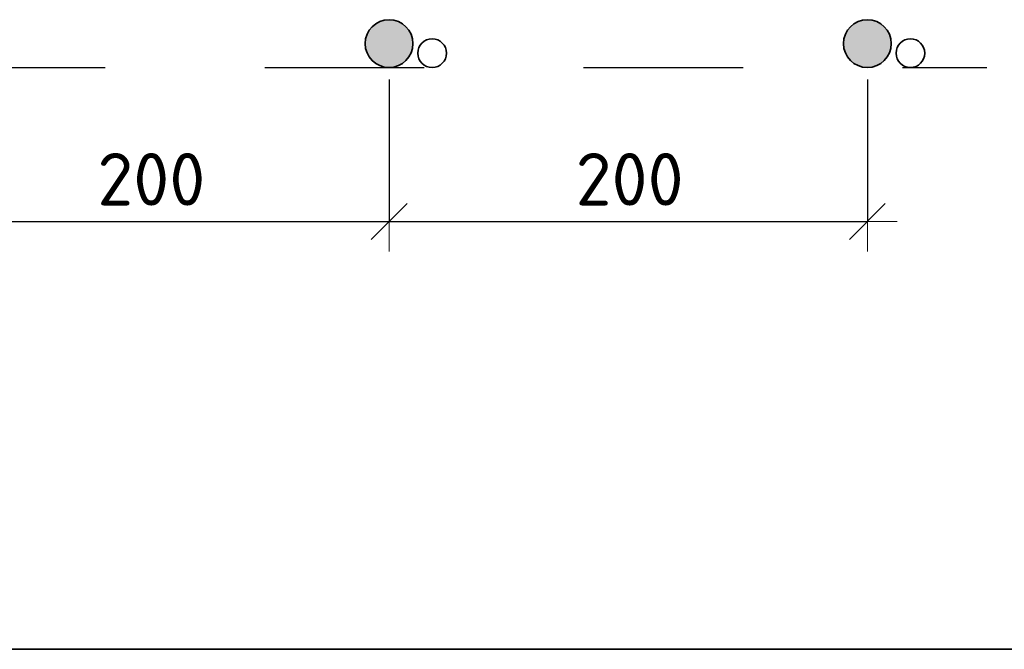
# Model space of a CAD drawing. Header units: metres. Extents: x -38 to 97, y -15 to 21.
# Tile 189 of 233: x 76.51 to 77.128, y 7.672 to 8.067. Entities that reach past the tile are written whole.
import ezdxf

# ---------------------------------------------------------------- set-up
doc = ezdxf.new("R2010")
doc.units = ezdxf.units.M
doc.header["$PDMODE"] = 65
doc.linetypes.add('______2', pattern=[0.0405, 0.03, -0.0105])
for name, color, linetype in [('XR$3$_3898', 7, 'Continuous'), ('XR$4$_3898', 7, 'Continuous'), ('XR$6$_3898', 7, 'Continuous')]:
    doc.layers.add(name, color=color, linetype=linetype)
for name, color, linetype, lineweight in [('XR$3$Размерная линия_ общее', 7, 'Continuous', 13), ('XR$4$Размерная линия_ общее', 7, 'Continuous', 13), ('XR$6$Размерная линия_ общее', 7, 'Continuous', 13)]:
    doc.layers.add(name, color=color, linetype=linetype, lineweight=lineweight)
doc.styles.add('ISOCPEUR', font='txt')
doc.dimstyles.new('DIMSTYLE_8', dxfattribs={"dimtxt": 0.033, "dimasz": 0.0375, "dimexe": 0, "dimexo": 0, "dimgap": 0.0165, "dimtad": 2, "dimdec": 0, "dimlfac": 1000, "dimrnd": 1, "dimzin": 12, "dimdsep": 46, "dimtxsty": 'ISOCPEUR', "dimblk1": 'ALL_ML_STRICH', "dimblk2": 'ALL_ML_STRICH', "dimsah": 1, "dimcen": 0, "dimclrd": 7, "dimclre": 256, "dimclrt": 7, "dimadec": 0, "dimazin": 0, "dimtfac": 1, "dimtdec": 0, "dimtix": 1, "dimtmove": 2, "dimatfit": 3, "dimfxl": 0, "dimtzin": 0, "dimlwd": 0, "dimlwe": -3, "dimarcsym": 0})

# ---------------------------------------------------------------- blocks, each defined once
blk = doc.blocks.new('ALL_ML_STRICH')
at = {"color": 0, "linetype": 'ByBlock', "lineweight": -2}
for p, q in [((0, -0.5), (0, 0.5)), ((-0.3, -0.3), (0.3, 0.3)), ((-1, 0), (0.5, 0))]:
    blk.add_line(p, q, dxfattribs=at)
blk = doc.blocks.new('*D66')
at = {"layer": 'DEFPOINTS', "color": 7, "linetype": 'Continuous', "lineweight": 13, "transparency": 33554687}
for p in [(76.44196, 8.05168), (76.74196, 8.05168), (76.44196, 7.94007)]:
    blk.add_point(p, dxfattribs=at)
at = {"layer": 'XR$3$Размерная линия_ общее', "color": 253, "linetype": 'Continuous', "lineweight": -2, "true_color": 0xa0a0a0, "transparency": 33554687}
for p, q in [((76.44196, 8.02918), (76.44196, 7.94007)), ((76.74196, 8.02918), (76.74196, 7.94007))]:
    blk.add_line(p, q, dxfattribs=at)
at = {"layer": 'XR$3$Размерная линия_ общее', "color": 7, "linetype": 'Continuous', "lineweight": -2, "transparency": 33554687}
blk.add_line((76.44196, 7.94007), (76.74196, 7.94007), dxfattribs=at)
at = {"layer": 'XR$3$Размерная линия_ общее', "color": 7, "linetype": 'Continuous', "lineweight": 13, "transparency": 33554687, "xscale": 0.0375, "yscale": 0.0375, "zscale": 0.0375, "rotation": 180}
blk.add_blockref('ALL_ML_STRICH', (76.44196, 7.94007), dxfattribs=at)
at = {"layer": 'XR$3$Размерная линия_ общее', "color": 7, "linetype": 'Continuous', "lineweight": 13, "transparency": 33554687, "xscale": 0.0375, "yscale": 0.0375, "zscale": 0.0375}
blk.add_blockref('ALL_ML_STRICH', (76.74196, 7.94007), dxfattribs=at)
at = {"layer": 'XR$3$Размерная линия_ общее', "color": 7, "linetype": 'Continuous', "lineweight": 13, "transparency": 33554687, "insert": (76.55896, 7.98307), "char_height": 0.033, "width": 0.00165, "attachment_point": 1, "line_spacing_factor": 0.60241, "style": 'ISOCPEUR'}
blk.add_mtext('200', dxfattribs=at)
blk = doc.blocks.new('*D67')
at = {"layer": 'DEFPOINTS', "color": 7, "linetype": 'Continuous', "lineweight": 13, "transparency": 33554687}
for p in [(76.74196, 8.05168), (77.04196, 8.05168), (76.74196, 7.94007)]:
    blk.add_point(p, dxfattribs=at)
at = {"layer": 'XR$3$Размерная линия_ общее', "color": 253, "linetype": 'Continuous', "lineweight": -2, "true_color": 0xa0a0a0, "transparency": 33554687}
for p, q in [((76.74196, 8.02918), (76.74196, 7.94007)), ((77.04196, 8.02918), (77.04196, 7.94007))]:
    blk.add_line(p, q, dxfattribs=at)
at = {"layer": 'XR$3$Размерная линия_ общее', "color": 7, "linetype": 'Continuous', "lineweight": -2, "transparency": 33554687}
blk.add_line((76.74196, 7.94007), (77.04196, 7.94007), dxfattribs=at)
at = {"layer": 'XR$3$Размерная линия_ общее', "color": 7, "linetype": 'Continuous', "lineweight": 13, "transparency": 33554687, "xscale": 0.0375, "yscale": 0.0375, "zscale": 0.0375, "rotation": 180}
blk.add_blockref('ALL_ML_STRICH', (76.74196, 7.94007), dxfattribs=at)
at = {"layer": 'XR$3$Размерная линия_ общее', "color": 7, "linetype": 'Continuous', "lineweight": 13, "transparency": 33554687, "xscale": 0.0375, "yscale": 0.0375, "zscale": 0.0375}
blk.add_blockref('ALL_ML_STRICH', (77.04196, 7.94007), dxfattribs=at)
at = {"layer": 'XR$3$Размерная линия_ общее', "color": 7, "linetype": 'Continuous', "lineweight": 13, "transparency": 33554687, "insert": (76.85896, 7.98307), "char_height": 0.033, "width": 0.00165, "attachment_point": 1, "line_spacing_factor": 0.60241, "style": 'ISOCPEUR'}
blk.add_mtext('200', dxfattribs=at)
blk = doc.blocks.new('*D302')
at = {"layer": 'DEFPOINTS', "color": 7, "linetype": 'Continuous', "lineweight": 13, "transparency": 33554687}
for p in [(76.44196, 8.05168), (76.74196, 8.05168), (76.44196, 7.94007)]:
    blk.add_point(p, dxfattribs=at)
at = {"layer": 'XR$4$Размерная линия_ общее', "color": 253, "linetype": 'Continuous', "lineweight": -2, "true_color": 0xa0a0a0, "transparency": 33554687}
for p, q in [((76.44196, 8.02918), (76.44196, 7.94007)), ((76.74196, 8.02918), (76.74196, 7.94007))]:
    blk.add_line(p, q, dxfattribs=at)
at = {"layer": 'XR$4$Размерная линия_ общее', "color": 7, "linetype": 'Continuous', "lineweight": -2, "transparency": 33554687}
blk.add_line((76.44196, 7.94007), (76.74196, 7.94007), dxfattribs=at)
at = {"layer": 'XR$4$Размерная линия_ общее', "color": 7, "linetype": 'Continuous', "lineweight": 13, "transparency": 33554687, "xscale": 0.0375, "yscale": 0.0375, "zscale": 0.0375, "rotation": 180}
blk.add_blockref('ALL_ML_STRICH', (76.44196, 7.94007), dxfattribs=at)
at = {"layer": 'XR$4$Размерная линия_ общее', "color": 7, "linetype": 'Continuous', "lineweight": 13, "transparency": 33554687, "xscale": 0.0375, "yscale": 0.0375, "zscale": 0.0375}
blk.add_blockref('ALL_ML_STRICH', (76.74196, 7.94007), dxfattribs=at)
at = {"layer": 'XR$4$Размерная линия_ общее', "color": 7, "linetype": 'Continuous', "lineweight": 13, "transparency": 33554687, "insert": (76.55896, 7.98307), "char_height": 0.033, "width": 0.00165, "attachment_point": 1, "line_spacing_factor": 0.60241, "style": 'ISOCPEUR'}
blk.add_mtext('200', dxfattribs=at)
blk = doc.blocks.new('*D303')
at = {"layer": 'DEFPOINTS', "color": 7, "linetype": 'Continuous', "lineweight": 13, "transparency": 33554687}
for p in [(76.74196, 8.05168), (77.04196, 8.05168), (76.74196, 7.94007)]:
    blk.add_point(p, dxfattribs=at)
at = {"layer": 'XR$4$Размерная линия_ общее', "color": 253, "linetype": 'Continuous', "lineweight": -2, "true_color": 0xa0a0a0, "transparency": 33554687}
for p, q in [((76.74196, 8.02918), (76.74196, 7.94007)), ((77.04196, 8.02918), (77.04196, 7.94007))]:
    blk.add_line(p, q, dxfattribs=at)
at = {"layer": 'XR$4$Размерная линия_ общее', "color": 7, "linetype": 'Continuous', "lineweight": -2, "transparency": 33554687}
blk.add_line((76.74196, 7.94007), (77.04196, 7.94007), dxfattribs=at)
at = {"layer": 'XR$4$Размерная линия_ общее', "color": 7, "linetype": 'Continuous', "lineweight": 13, "transparency": 33554687, "xscale": 0.0375, "yscale": 0.0375, "zscale": 0.0375, "rotation": 180}
blk.add_blockref('ALL_ML_STRICH', (76.74196, 7.94007), dxfattribs=at)
at = {"layer": 'XR$4$Размерная линия_ общее', "color": 7, "linetype": 'Continuous', "lineweight": 13, "transparency": 33554687, "xscale": 0.0375, "yscale": 0.0375, "zscale": 0.0375}
blk.add_blockref('ALL_ML_STRICH', (77.04196, 7.94007), dxfattribs=at)
at = {"layer": 'XR$4$Размерная линия_ общее', "color": 7, "linetype": 'Continuous', "lineweight": 13, "transparency": 33554687, "insert": (76.85896, 7.98307), "char_height": 0.033, "width": 0.00165, "attachment_point": 1, "line_spacing_factor": 0.60241, "style": 'ISOCPEUR'}
blk.add_mtext('200', dxfattribs=at)
blk = doc.blocks.new('*D671')
at = {"layer": 'DEFPOINTS', "color": 7, "linetype": 'Continuous', "lineweight": 13, "transparency": 33554687}
for p in [(76.44196, 8.05168), (76.74196, 8.05168), (76.44196, 7.94007)]:
    blk.add_point(p, dxfattribs=at)
at = {"layer": 'XR$6$Размерная линия_ общее', "color": 253, "linetype": 'Continuous', "lineweight": -2, "true_color": 0xa0a0a0, "transparency": 33554687}
for p, q in [((76.44196, 8.02918), (76.44196, 7.94007)), ((76.74196, 8.02918), (76.74196, 7.94007))]:
    blk.add_line(p, q, dxfattribs=at)
at = {"layer": 'XR$6$Размерная линия_ общее', "color": 7, "linetype": 'Continuous', "lineweight": -2, "transparency": 33554687}
blk.add_line((76.44196, 7.94007), (76.74196, 7.94007), dxfattribs=at)
at = {"layer": 'XR$6$Размерная линия_ общее', "color": 7, "linetype": 'Continuous', "lineweight": 13, "transparency": 33554687, "xscale": 0.0375, "yscale": 0.0375, "zscale": 0.0375, "rotation": 180}
blk.add_blockref('ALL_ML_STRICH', (76.44196, 7.94007), dxfattribs=at)
at = {"layer": 'XR$6$Размерная линия_ общее', "color": 7, "linetype": 'Continuous', "lineweight": 13, "transparency": 33554687, "xscale": 0.0375, "yscale": 0.0375, "zscale": 0.0375}
blk.add_blockref('ALL_ML_STRICH', (76.74196, 7.94007), dxfattribs=at)
at = {"layer": 'XR$6$Размерная линия_ общее', "color": 7, "linetype": 'Continuous', "lineweight": 13, "transparency": 33554687, "insert": (76.55896, 7.98307), "char_height": 0.033, "width": 0.00165, "attachment_point": 1, "line_spacing_factor": 0.60241, "style": 'ISOCPEUR'}
blk.add_mtext('200', dxfattribs=at)
blk = doc.blocks.new('*D672')
at = {"layer": 'DEFPOINTS', "color": 7, "linetype": 'Continuous', "lineweight": 13, "transparency": 33554687}
for p in [(76.74196, 8.05168), (77.04196, 8.05168), (76.74196, 7.94007)]:
    blk.add_point(p, dxfattribs=at)
at = {"layer": 'XR$6$Размерная линия_ общее', "color": 253, "linetype": 'Continuous', "lineweight": -2, "true_color": 0xa0a0a0, "transparency": 33554687}
for p, q in [((76.74196, 8.02918), (76.74196, 7.94007)), ((77.04196, 8.02918), (77.04196, 7.94007))]:
    blk.add_line(p, q, dxfattribs=at)
at = {"layer": 'XR$6$Размерная линия_ общее', "color": 7, "linetype": 'Continuous', "lineweight": -2, "transparency": 33554687}
blk.add_line((76.74196, 7.94007), (77.04196, 7.94007), dxfattribs=at)
at = {"layer": 'XR$6$Размерная линия_ общее', "color": 7, "linetype": 'Continuous', "lineweight": 13, "transparency": 33554687, "xscale": 0.0375, "yscale": 0.0375, "zscale": 0.0375, "rotation": 180}
blk.add_blockref('ALL_ML_STRICH', (76.74196, 7.94007), dxfattribs=at)
at = {"layer": 'XR$6$Размерная линия_ общее', "color": 7, "linetype": 'Continuous', "lineweight": 13, "transparency": 33554687, "xscale": 0.0375, "yscale": 0.0375, "zscale": 0.0375}
blk.add_blockref('ALL_ML_STRICH', (77.04196, 7.94007), dxfattribs=at)
at = {"layer": 'XR$6$Размерная линия_ общее', "color": 7, "linetype": 'Continuous', "lineweight": 13, "transparency": 33554687, "insert": (76.85896, 7.98307), "char_height": 0.033, "width": 0.00165, "attachment_point": 1, "line_spacing_factor": 0.60241, "style": 'ISOCPEUR'}
blk.add_mtext('200', dxfattribs=at)

msp = doc.modelspace()

# ---------------------------------------------------------------- hatches: boundary and pattern name
at = {"linetype": 'Continuous', "lineweight": 25, "true_color": 0xa2a2a2, "transparency": 33554687}
for points in [[(76.75386, 8.06081), (76.75257, 8.06228), (76.7511, 8.06358), (76.74946, 8.06467), (76.7477, 8.06553), (76.74585, 8.06617), (76.74392, 8.06655), (76.74196, 8.06668), (76.74001, 8.06655), (76.73808, 8.06617), (76.73622, 8.06553), (76.73446, 8.06467), (76.73283, 8.06358), (76.73136, 8.06228), (76.73006, 8.06081), (76.72897, 8.05918), (76.72811, 8.05742), (76.72748, 8.05556), (76.72709, 8.05363), (76.72696, 8.05168), (76.72709, 8.04972), (76.72748, 8.04779), (76.72811, 8.04594), (76.72897, 8.04418), (76.73006, 8.04255), (76.73136, 8.04107), (76.73283, 8.03978), (76.73446, 8.03869), (76.73622, 8.03782), (76.73808, 8.03719), (76.74001, 8.0368), (76.74196, 8.03668), (76.74392, 8.0368), (76.74585, 8.03719), (76.7477, 8.03782), (76.74946, 8.03869), (76.7511, 8.03978), (76.75257, 8.04107), (76.75386, 8.04255), (76.75495, 8.04418), (76.75582, 8.04594), (76.75645, 8.04779), (76.75684, 8.04972), (76.75696, 8.05168), (76.75684, 8.05363), (76.75645, 8.05556), (76.75582, 8.05742), (76.75495, 8.05918)], [(76.75386, 8.06081), (76.75257, 8.06228), (76.7511, 8.06358), (76.74946, 8.06467), (76.7477, 8.06553), (76.74585, 8.06617), (76.74392, 8.06655), (76.74196, 8.06668), (76.74001, 8.06655), (76.73808, 8.06617), (76.73622, 8.06553), (76.73446, 8.06467), (76.73283, 8.06358), (76.73136, 8.06228), (76.73006, 8.06081), (76.72897, 8.05918), (76.72811, 8.05742), (76.72748, 8.05556), (76.72709, 8.05363), (76.72696, 8.05168), (76.72709, 8.04972), (76.72748, 8.04779), (76.72811, 8.04594), (76.72897, 8.04418), (76.73006, 8.04255), (76.73136, 8.04107), (76.73283, 8.03978), (76.73446, 8.03869), (76.73622, 8.03782), (76.73808, 8.03719), (76.74001, 8.0368), (76.74196, 8.03668), (76.74392, 8.0368), (76.74585, 8.03719), (76.7477, 8.03782), (76.74946, 8.03869), (76.7511, 8.03978), (76.75257, 8.04107), (76.75386, 8.04255), (76.75495, 8.04418), (76.75582, 8.04594), (76.75645, 8.04779), (76.75684, 8.04972), (76.75696, 8.05168), (76.75684, 8.05363), (76.75645, 8.05556), (76.75582, 8.05742), (76.75495, 8.05918)], [(76.75386, 8.06081), (76.75257, 8.06228), (76.7511, 8.06358), (76.74946, 8.06467), (76.7477, 8.06553), (76.74585, 8.06617), (76.74392, 8.06655), (76.74196, 8.06668), (76.74001, 8.06655), (76.73808, 8.06617), (76.73622, 8.06553), (76.73446, 8.06467), (76.73283, 8.06358), (76.73136, 8.06228), (76.73006, 8.06081), (76.72897, 8.05918), (76.72811, 8.05742), (76.72748, 8.05556), (76.72709, 8.05363), (76.72696, 8.05168), (76.72709, 8.04972), (76.72748, 8.04779), (76.72811, 8.04594), (76.72897, 8.04418), (76.73006, 8.04255), (76.73136, 8.04107), (76.73283, 8.03978), (76.73446, 8.03869), (76.73622, 8.03782), (76.73808, 8.03719), (76.74001, 8.0368), (76.74196, 8.03668), (76.74392, 8.0368), (76.74585, 8.03719), (76.7477, 8.03782), (76.74946, 8.03869), (76.7511, 8.03978), (76.75257, 8.04107), (76.75386, 8.04255), (76.75495, 8.04418), (76.75582, 8.04594), (76.75645, 8.04779), (76.75684, 8.04972), (76.75696, 8.05168), (76.75684, 8.05363), (76.75645, 8.05556), (76.75582, 8.05742), (76.75495, 8.05918)], [(77.05386, 8.06081), (77.05257, 8.06228), (77.0511, 8.06358), (77.04946, 8.06467), (77.0477, 8.06553), (77.04585, 8.06617), (77.04392, 8.06655), (77.04196, 8.06668), (77.04001, 8.06655), (77.03808, 8.06617), (77.03622, 8.06553), (77.03446, 8.06467), (77.03283, 8.06358), (77.03136, 8.06228), (77.03006, 8.06081), (77.02897, 8.05918), (77.02811, 8.05742), (77.02748, 8.05556), (77.02709, 8.05363), (77.02696, 8.05168), (77.02709, 8.04972), (77.02748, 8.04779), (77.02811, 8.04594), (77.02897, 8.04418), (77.03006, 8.04255), (77.03136, 8.04107), (77.03283, 8.03978), (77.03446, 8.03869), (77.03622, 8.03782), (77.03808, 8.03719), (77.04001, 8.0368), (77.04196, 8.03668), (77.04392, 8.0368), (77.04585, 8.03719), (77.0477, 8.03782), (77.04946, 8.03869), (77.0511, 8.03978), (77.05257, 8.04107), (77.05386, 8.04255), (77.05495, 8.04418), (77.05582, 8.04594), (77.05645, 8.04779), (77.05684, 8.04972), (77.05696, 8.05168), (77.05684, 8.05363), (77.05645, 8.05556), (77.05582, 8.05742), (77.05495, 8.05918)], [(77.05386, 8.06081), (77.05257, 8.06228), (77.0511, 8.06358), (77.04946, 8.06467), (77.0477, 8.06553), (77.04585, 8.06617), (77.04392, 8.06655), (77.04196, 8.06668), (77.04001, 8.06655), (77.03808, 8.06617), (77.03622, 8.06553), (77.03446, 8.06467), (77.03283, 8.06358), (77.03136, 8.06228), (77.03006, 8.06081), (77.02897, 8.05918), (77.02811, 8.05742), (77.02748, 8.05556), (77.02709, 8.05363), (77.02696, 8.05168), (77.02709, 8.04972), (77.02748, 8.04779), (77.02811, 8.04594), (77.02897, 8.04418), (77.03006, 8.04255), (77.03136, 8.04107), (77.03283, 8.03978), (77.03446, 8.03869), (77.03622, 8.03782), (77.03808, 8.03719), (77.04001, 8.0368), (77.04196, 8.03668), (77.04392, 8.0368), (77.04585, 8.03719), (77.0477, 8.03782), (77.04946, 8.03869), (77.0511, 8.03978), (77.05257, 8.04107), (77.05386, 8.04255), (77.05495, 8.04418), (77.05582, 8.04594), (77.05645, 8.04779), (77.05684, 8.04972), (77.05696, 8.05168), (77.05684, 8.05363), (77.05645, 8.05556), (77.05582, 8.05742), (77.05495, 8.05918)], [(77.05386, 8.06081), (77.05257, 8.06228), (77.0511, 8.06358), (77.04946, 8.06467), (77.0477, 8.06553), (77.04585, 8.06617), (77.04392, 8.06655), (77.04196, 8.06668), (77.04001, 8.06655), (77.03808, 8.06617), (77.03622, 8.06553), (77.03446, 8.06467), (77.03283, 8.06358), (77.03136, 8.06228), (77.03006, 8.06081), (77.02897, 8.05918), (77.02811, 8.05742), (77.02748, 8.05556), (77.02709, 8.05363), (77.02696, 8.05168), (77.02709, 8.04972), (77.02748, 8.04779), (77.02811, 8.04594), (77.02897, 8.04418), (77.03006, 8.04255), (77.03136, 8.04107), (77.03283, 8.03978), (77.03446, 8.03869), (77.03622, 8.03782), (77.03808, 8.03719), (77.04001, 8.0368), (77.04196, 8.03668), (77.04392, 8.0368), (77.04585, 8.03719), (77.0477, 8.03782), (77.04946, 8.03869), (77.0511, 8.03978), (77.05257, 8.04107), (77.05386, 8.04255), (77.05495, 8.04418), (77.05582, 8.04594), (77.05645, 8.04779), (77.05684, 8.04972), (77.05696, 8.05168), (77.05684, 8.05363), (77.05645, 8.05556), (77.05582, 8.05742), (77.05495, 8.05918)]]:
    msp.add_hatch(color=253, dxfattribs=at).paths.add_polyline_path(points)

# ---------------------------------------------------------------- linework, layer by layer
at = {"color": 8, "linetype": '______2', "lineweight": -3, "true_color": 0x737373, "transparency": 33554687}
msp.add_line((76.06396, 8.03668), (77.11696, 8.03668), dxfattribs=at)
msp.add_line((76.06396, 8.03668), (77.11696, 8.03668), dxfattribs=at)
msp.add_line((76.06396, 8.03668), (77.11696, 8.03668), dxfattribs=at)
at = {"color": 7, "linetype": 'Continuous', "lineweight": 35, "transparency": 33554687}
msp.add_line((67.91979, 7.67171), (86.41979, 7.67171), dxfattribs=at)
at = {"color": 7, "linetype": 'Continuous', "lineweight": 13, "transparency": 33554687}
msp.add_line((86.41979, 7.67171), (67.91979, 7.67171), dxfattribs=at)
at = {"layer": 'XR$3$_3898', "color": 7, "linetype": 'Continuous', "lineweight": 35, "transparency": 33554687}
for centre, radius in [((76.74196, 8.05168), 0.015), ((77.04196, 8.05168), 0.015), ((76.76896, 8.04568), 0.009), ((77.06896, 8.04568), 0.009)]:
    msp.add_circle(centre, radius, dxfattribs=at)
at = {"layer": 'XR$4$_3898', "color": 7, "linetype": 'Continuous', "lineweight": 35, "transparency": 33554687}
for centre, radius in [((76.74196, 8.05168), 0.015), ((77.04196, 8.05168), 0.015), ((76.76896, 8.04568), 0.009), ((77.06896, 8.04568), 0.009)]:
    msp.add_circle(centre, radius, dxfattribs=at)
at = {"layer": 'XR$6$_3898', "color": 7, "linetype": 'Continuous', "lineweight": 35, "transparency": 33554687}
for centre, radius in [((76.74196, 8.05168), 0.015), ((77.04196, 8.05168), 0.015), ((76.76896, 8.04568), 0.009), ((77.06896, 8.04568), 0.009)]:
    msp.add_circle(centre, radius, dxfattribs=at)

# ---------------------------------------------------------------- dimensions: what is measured, and where the dimension line sits
at = {"layer": 'XR$3$Размерная линия_ общее', "color": 7, "linetype": 'Continuous', "lineweight": 13, "transparency": 33554687}
for base, p1, p2, picture, middle in [((76.74196, 7.94007), (76.44196, 8.02918), (76.74196, 8.02918), '*D66', (76.59196, 7.95657)), ((77.04196, 7.94007), (76.74196, 8.02918), (77.04196, 8.02918), '*D67', (76.89196, 7.95657))]:
    dim = msp.add_linear_dim(base=base, p1=p1, p2=p2, text='200', dimstyle='DIMSTYLE_8', override={"dimpost": '<>', "dimclrd": 7, "dimclre": 253, "dimclrt": 7, "dimlwd": 0, "dimlwe": 65533}, dxfattribs=at)
    dim.commit()
    dim.dimension.update_dxf_attribs({"geometry": picture, "text_midpoint": middle, "dimtype": 160})
at = {"layer": 'XR$4$Размерная линия_ общее', "color": 7, "linetype": 'Continuous', "lineweight": 13, "transparency": 33554687}
for base, p1, p2, picture, middle in [((76.74196, 7.94007), (76.44196, 8.02918), (76.74196, 8.02918), '*D302', (76.59196, 7.95657)), ((77.04196, 7.94007), (76.74196, 8.02918), (77.04196, 8.02918), '*D303', (76.89196, 7.95657))]:
    dim = msp.add_linear_dim(base=base, p1=p1, p2=p2, text='200', dimstyle='DIMSTYLE_8', override={"dimpost": '<>', "dimclrd": 7, "dimclre": 253, "dimclrt": 7, "dimlwd": 0, "dimlwe": 65533}, dxfattribs=at)
    dim.commit()
    dim.dimension.update_dxf_attribs({"geometry": picture, "text_midpoint": middle, "dimtype": 160})
at = {"layer": 'XR$6$Размерная линия_ общее', "color": 7, "linetype": 'Continuous', "lineweight": 13, "transparency": 33554687}
for base, p1, p2, picture, middle in [((76.74196, 7.94007), (76.44196, 8.02918), (76.74196, 8.02918), '*D671', (76.59196, 7.95657)), ((77.04196, 7.94007), (76.74196, 8.02918), (77.04196, 8.02918), '*D672', (76.89196, 7.95657))]:
    dim = msp.add_linear_dim(base=base, p1=p1, p2=p2, text='200', dimstyle='DIMSTYLE_8', override={"dimpost": '<>', "dimclrd": 7, "dimclre": 253, "dimclrt": 7, "dimlwd": 0, "dimlwe": 65533}, dxfattribs=at)
    dim.commit()
    dim.dimension.update_dxf_attribs({"geometry": picture, "text_midpoint": middle, "dimtype": 160})

doc.saveas('drawing.dxf')
